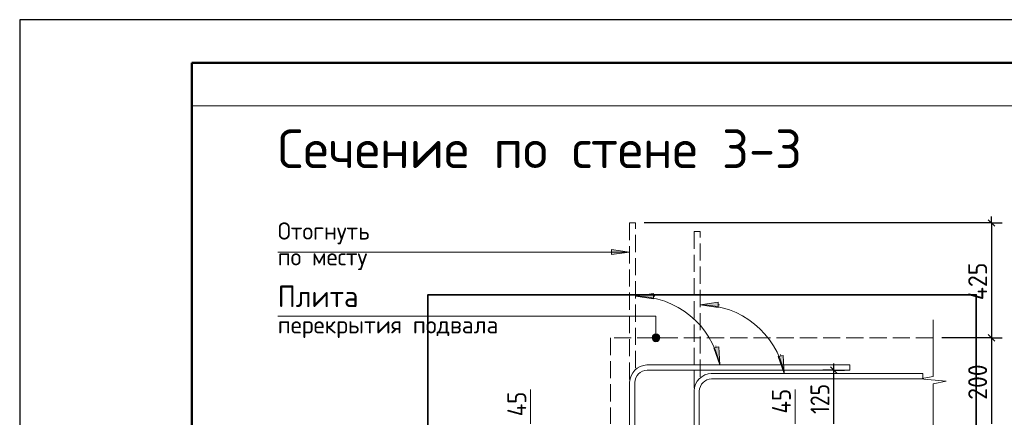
# Model space of a CAD drawing. Header units: millimetres. Extents: x 0 to 42000, y 0 to 29700.
# Tile 12 of 23: x 0 to 11448, y 25079 to 29700. Entities that reach past the tile are written whole.
import ezdxf

# ---------------------------------------------------------------- set-up
doc = ezdxf.new("R2010")
doc.units = ezdxf.units.MM
doc.linetypes.add('______2', pattern=[270, 200, -70])
for name, color, linetype, lineweight in [('Standard', 7, 'Continuous', 25), ('ЖБ Перекрытие верхний уровень', 7, '______2', 25), ('Заголовок чертежа', 7, 'Continuous', 25), ('Позиционная метка диаметр_ шаг', 7, 'Continuous', 13), ('Позиционная метка линия выноска', 7, 'Continuous', 13), ('Примечания', 7, 'Continuous', 13), ('Стена фоновая арматура Х1', 7, 'Continuous', 35)]:
    doc.layers.add(name, color=color, linetype=linetype, lineweight=lineweight)
doc.layers.add('Размерная выноска', color=7, linetype='Continuous')
doc.styles.add('ISOCPEUR', font='txt')

msp = doc.modelspace()

# ---------------------------------------------------------------- hatches: boundary and pattern name
at = {"layer": 'Позиционная метка линия выноска', "linetype": 'Continuous', "lineweight": 13, "transparency": 33554687}
for points in [[(7353, 26003), (7443, 26003), (7437, 26026)], [(7353, 26003), (7437, 26026), (7359, 26026)], [(7359, 25981), (7443, 26003), (7353, 26003)], [(7359, 26026), (7437, 26026), (7421, 26042)], [(7359, 26026), (7421, 26042), (7376, 26042)], [(7359, 25981), (7437, 25981), (7443, 26003)], [(7376, 26042), (7421, 26042), (7398, 26048)], [(7376, 25965), (7437, 25981), (7359, 25981)], [(7376, 25965), (7421, 25965), (7437, 25981)], [(7421, 25965), (7376, 25965), (7398, 25958)]]:
    msp.add_hatch(color=7, dxfattribs=at).paths.add_polyline_path(points)
at = {"layer": 'Примечания', "linetype": 'Continuous', "lineweight": 13, "transparency": 33554687}
for points in [[(6881, 26970), (7091, 27000), (6881, 27030)], [(7371, 26517), (7161, 26487), (7371, 26457)], [(8121, 26417), (7911, 26387), (8121, 26357)]]:
    msp.add_hatch(color=7, dxfattribs=at).paths.add_polyline_path(points)
for points in [[(8128, 25900), (8140, 25688), (8069, 25888)], [(8878, 25799), (8890, 25588), (8819, 25787)]]:
    msp.add_hatch(color=7, dxfattribs=at).paths.add_polyline_path(points, flags=16)

# ---------------------------------------------------------------- linework, layer by layer
at = {"layer": 'Standard', "color": 7, "linetype": 'Continuous', "lineweight": 25, "transparency": 33554687}
for p, q in [((2000, 29200), (2000, 1058)), ((11261, 27376), (11336, 27301)), ((11261, 26041), (11336, 25966)), ((9501, 25591), (9426, 25666))]:
    msp.add_line(p, q, dxfattribs=at)
at = {"layer": 'Standard', "color": 7, "linetype": 'Continuous', "lineweight": -3, "transparency": 33554687}
for p, q in [((11298, 27338), (11298, 27413)), ((11298, 27338), (7261, 27338)), ((11298, 27338), (11173, 27338)), ((11298, 27338), (11423, 27338)), ((11298, 26003), (11173, 26003)), ((11298, 26003), (11423, 26003)), ((11298, 26003), (11298, 25003)), ((9464, 25628), (9464, 25703)), ((9464, 25628), (9339, 25628)), ((9464, 25628), (9589, 25628)), ((9464, 25628), (9551, 25628)), ((9464, 25003), (9464, 25628))]:
    msp.add_line(p, q, dxfattribs=at)
at = {"layer": 'Standard', "color": 7, "linetype": 'Continuous', "lineweight": 25, "transparency": 33554687}
msp.add_lwpolyline([(0, 0), (42000, 0), (42000, 29700), (0, 29700), (0, 0)], close=True, dxfattribs=at)
at = {"layer": 'Standard', "color": 7, "linetype": 'Continuous', "lineweight": 50, "transparency": 33554687}
msp.add_lwpolyline([(2000, 29200), (41500, 29200), (41500, 500), (2000, 500), (2000, 29200)], close=True, dxfattribs=at)
at = {"layer": 'Standard', "color": 7, "linetype": 'Continuous', "lineweight": 13, "transparency": 33554687}
for points in [[(14126, 29200), (2000, 29200), (2000, 6741), (14126, 6741), (14126, 29200)], [(23000, 28700), (2000, 28700), (2000, 500), (23000, 500), (23000, 28700)]]:
    msp.add_lwpolyline(points, dxfattribs=at)
at = {"layer": 'Standard', "color": 7, "linetype": 'Continuous', "lineweight": -3, "transparency": 33554687}
for points in [[(11298, 27338), (11298, 26369), (11298, 26369), (11298, 26003)], [(11298, 26003), (11281, 26003), (11281, 26003), (11281, 26003), (11281, 26003), (11281, 26003), (11281, 26003), (10721, 26003)]]:
    msp.add_lwpolyline(points, dxfattribs=at)
at = {"layer": 'Standard', "color": 254, "linetype": 'Continuous', "lineweight": 35, "true_color": 0xc4c4ff, "transparency": 33554687}
msp.add_lwpolyline([(4747, 8803), (11121, 8803), (11121, 26503), (4747, 26503), (4747, 8803)], dxfattribs=at)
at = {"layer": 'ЖБ Перекрытие верхний уровень', "color": 7, "linetype": '______2', "lineweight": 18, "transparency": 33554687}
for p, q in [((6871, 26003), (6871, 25003)), ((10621, 26003), (6871, 26003))]:
    msp.add_line(p, q, dxfattribs=at)
at = {"layer": 'Позиционная метка линия выноска', "color": 7, "linetype": 'Continuous', "lineweight": 13, "transparency": 33554687}
for p, q in [((7353, 26003), (7353, 26003)), ((7398, 26048), (7398, 26048)), ((7443, 26003), (7443, 26003)), ((7398, 25958), (7398, 25958))]:
    msp.add_line(p, q, dxfattribs=at)
msp.add_lwpolyline([(7398, 26003), (7398, 26255), (3000, 26255)], dxfattribs=at)
msp.add_circle((7398, 26003), 45, dxfattribs=at)
at = {"layer": 'Примечания', "color": 7, "linetype": '______2', "lineweight": 13, "transparency": 33554687}
for p, q in [((7161, 27338), (7091, 27338)), ((7091, 27338), (7091, 25488)), ((7161, 25650), (7161, 27338)), ((7911, 27238), (7841, 27238)), ((7841, 27238), (7841, 25388)), ((7911, 25550), (7911, 27238))]:
    msp.add_line(p, q, dxfattribs=at)
at = {"layer": 'Примечания', "color": 7, "linetype": 'Continuous', "lineweight": 13, "transparency": 33554687}
for p, q in [((7091, 27000), (6881, 27030)), ((6881, 27030), (6881, 26970)), ((3000, 27000), (7091, 27000)), ((6881, 27000), (6866, 27000)), ((6881, 26970), (7091, 27000)), ((7091, 27000), (7091, 27000)), ((7091, 27000), (7091, 27000)), ((7091, 27000), (7091, 27000)), ((7371, 26517), (7161, 26487)), ((7161, 26487), (7161, 26487)), ((7161, 26487), (7161, 26487)), ((7161, 26487), (7161, 26487)), ((7161, 26487), (7371, 26457)), ((7371, 26457), (7371, 26517)), ((7371, 26487), (7386, 26487)), ((8121, 26417), (7911, 26387)), ((7911, 26387), (7911, 26387)), ((7911, 26387), (7911, 26387)), ((7911, 26387), (7911, 26387)), ((7911, 26387), (8121, 26357)), ((8121, 26357), (8121, 26417)), ((8121, 26387), (8136, 26387)), ((10621, 26212), (10621, 25554)), ((8069, 25888), (8128, 25900)), ((8140, 25688), (8069, 25888)), ((8098, 25894), (8095, 25909)), ((8128, 25900), (8140, 25688)), ((8819, 25787), (8878, 25799)), ((8890, 25588), (8819, 25787)), ((8848, 25793), (8845, 25808)), ((8878, 25799), (8890, 25588)), ((8140, 25688), (8140, 25688)), ((8140, 25688), (8140, 25688)), ((8140, 25688), (8140, 25688)), ((8890, 25588), (8890, 25588)), ((8890, 25588), (8890, 25588)), ((8890, 25588), (8890, 25588)), ((10621, 25554), (10471, 25526)), ((10471, 25526), (10771, 25498)), ((10771, 25498), (10621, 25470)), ((10621, 25470), (10621, 24812))]:
    msp.add_line(p, q, dxfattribs=at)
for centre in [(7161, 25487), (7911, 25387)]:
    msp.add_arc(centre, 1000, 11.603, 90, dxfattribs=at)
at = {"layer": 'Размерная выноска', "color": 7, "linetype": 'Continuous', "lineweight": 13, "transparency": 33554687}
for p, q in [((5940, 25003), (5940, 25403)), ((9016, 25003), (9016, 25403))]:
    msp.add_line(p, q, dxfattribs=at)
at = {"layer": 'Стена фоновая арматура Х1', "color": 7, "linetype": 'Continuous', "lineweight": 18, "transparency": 33554687}
for points in [[(7091, 11303), (7091, 25488), (7096, 25525), (7109, 25563), (7128, 25598), (7152, 25627), (7181, 25651), (7216, 25671), (7254, 25683), (7291, 25688), (9651, 25688), (9651, 25628), (7295, 25628), (7268, 25624), (7241, 25615), (7215, 25601), (7195, 25584), (7178, 25564), (7164, 25539), (7155, 25511), (7151, 25484), (7151, 11303), (7091, 11303)], [(7841, 11303), (7841, 25388), (7846, 25425), (7859, 25463), (7878, 25498), (7902, 25527), (7931, 25551), (7966, 25571), (8004, 25583), (8041, 25588), (10501, 25588), (10501, 25528), (8045, 25528), (8018, 25524), (7991, 25515), (7965, 25501), (7945, 25484), (7928, 25464), (7914, 25439), (7905, 25411), (7901, 25384), (7901, 11303), (7841, 11303)]]:
    msp.add_lwpolyline(points, dxfattribs=at)

# ---------------------------------------------------------------- texts
at = {"layer": 'Standard', "color": 7, "linetype": 'Continuous', "lineweight": 25, "transparency": 33554687, "char_height": 220, "attachment_point": 7, "rotation": 90, "style": 'ISOCPEUR'}
for s, insert, width in [('\\W0.92;425', (11248, 26440), 584.44), ('\\W0.91;200', (11248, 25283), 561.99), ('\\W0.83;125', (9414, 25118), 508.57), ('\\W0.88;45', (5890, 25091), 426.79), ('\\W0.88;45', (8966, 25123), 426.8)]:
    msp.add_mtext(s, dxfattribs=dict(at, insert=insert, width=width))
at = {"layer": 'Заголовок чертежа', "color": 7, "linetype": 'Continuous', "lineweight": 50, "transparency": 33554687, "insert": (3000, 27975), "char_height": 450, "width": 6428.15, "attachment_point": 7, "style": 'ISOCPEUR'}
msp.add_mtext('\\W0.99;Сечение по стене 3-3', dxfattribs=at)
at = {"layer": 'Позиционная метка диаметр_ шаг', "color": 7, "linetype": 'Continuous', "lineweight": 18, "transparency": 33554687, "char_height": 200, "attachment_point": 7, "style": 'ISOCPEUR'}
for s, insert, width in [('\\W0.97;Отогнуть', (3000, 27090), 1316.06), ('\\W0.97;по месту', (3000, 26790), 1236.09)]:
    msp.add_mtext(s, dxfattribs=dict(at, insert=insert, width=width))
at = {"layer": 'Позиционная метка диаметр_ шаг', "color": 7, "linetype": 'Continuous', "lineweight": 25, "transparency": 33554687, "attachment_point": 7, "style": 'ISOCPEUR'}
for s, insert, char_height, width in [('\\W0.95;Плита', (3000, 26360), 250, 1093.33), ('\\W0.98;перекрытия подвала', (3000, 26000), 200, 2696.76)]:
    msp.add_mtext(s, dxfattribs=dict(at, insert=insert, char_height=char_height, width=width))

doc.saveas('drawing.dxf')
